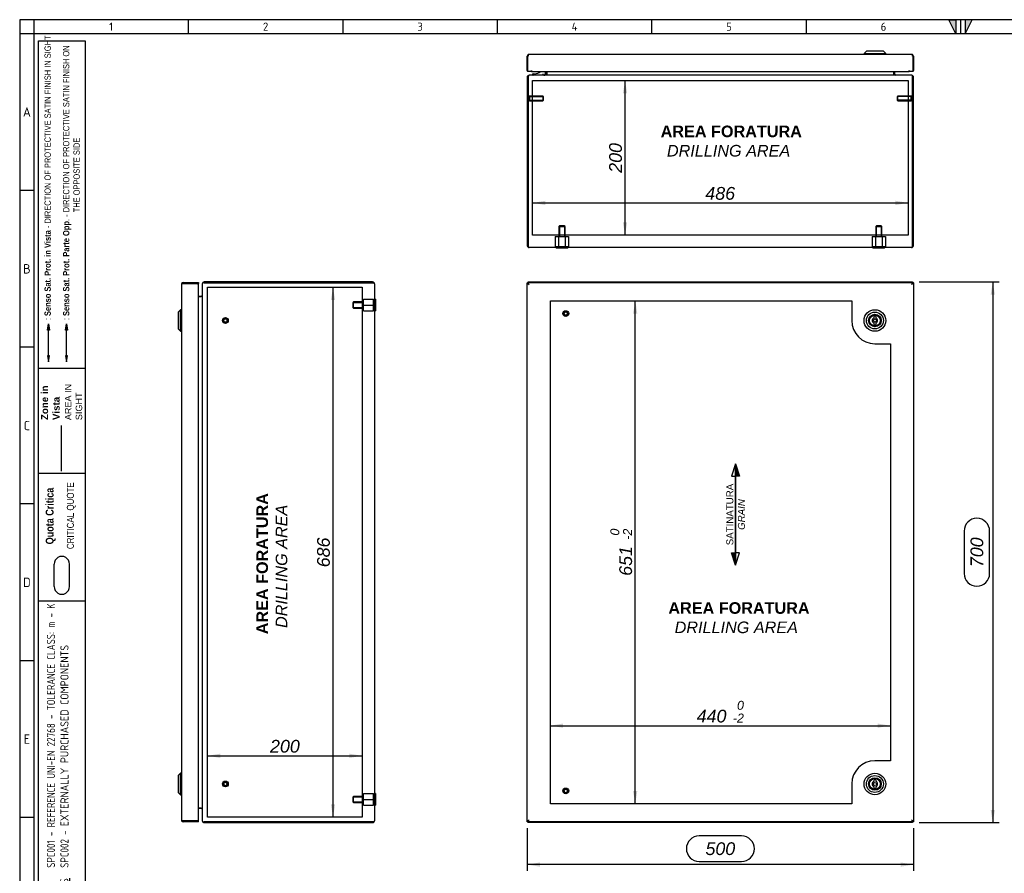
# Model space of a CAD drawing. Extents: x 6 to 412, y 11 to 288.
# Tile 2 of 3: x 6 to 219, y 103 to 288. Entities that reach past the tile are written whole.
import ezdxf
from ezdxf.enums import TextEntityAlignment as Align
from ezdxf.lldxf.tags import DXFTag

# ---------------------------------------------------------------- set-up
doc = ezdxf.new("R2010")
doc.units = 0
doc.layers.get('0').update_dxf_attribs({"linetype": 'CONTINUOUS'})
for name, color, linetype in [('_TRANSLATION', 7, 'CONTINUOUS'), ('AE00417_01', 7, 'CONTINUOUS'), ('C0000000', 7, 'CONTINUOUS'), ('C0000000_04', 7, 'CONTINUOUS'), ('C0000000_05', 7, 'CONTINUOUS'), ('C0000000_19', 7, 'CONTINUOUS'), ('C0000000_37', 7, 'CONTINUOUS'), ('DEFAULT', 7, 'CONTINUOUS'), ('SERRATURA_INF', 7, 'CONTINUOUS'), ('SERRATURA_SUP', 7, 'CONTINUOUS')]:
    doc.layers.add(name, color=color, linetype=linetype)
doc.styles.add('SEACAD_ARIAL', font='arial.ttf')
doc.styles.add('SEACAD_ARIALI', font='ariali.ttf')
doc.styles.add('SEACAD_SOLID_EDGE_ANSI', font='seans.ttf', dxfattribs={"width": 0.9})
tags = doc.linetypes.add('CENTER2', pattern=[28.575, 19.05, -3.175, 3.175, -3.175]).pattern_tags.tags
tags[10:11] = [DXFTag(74, 4), DXFTag(75, 0), DXFTag(340, '0'), DXFTag(46, 0.0), DXFTag(50, 0.0), DXFTag(44, 0.0), DXFTag(45, 0.0)]
tags[8:9] = [DXFTag(74, 4), DXFTag(75, 0), DXFTag(340, '0'), DXFTag(46, 0.0), DXFTag(50, 0.0), DXFTag(44, 0.0), DXFTag(45, 0.0)]
tags[6:7] = [DXFTag(74, 4), DXFTag(75, 0), DXFTag(340, '0'), DXFTag(46, 0.0), DXFTag(50, 0.0), DXFTag(44, 0.0), DXFTag(45, 0.0)]
tags[4:5] = [DXFTag(74, 4), DXFTag(75, 0), DXFTag(340, '0'), DXFTag(46, 0.0), DXFTag(50, 0.0), DXFTag(44, 0.0), DXFTag(45, 0.0)]
tags = doc.linetypes.add('DASHDOT2', pattern=[12.7, 6.35, -3.175, 0, -3.175]).pattern_tags.tags
tags[10:11] = [DXFTag(74, 4), DXFTag(75, 0), DXFTag(340, '0'), DXFTag(46, 0.0), DXFTag(50, 0.0), DXFTag(44, 0.0), DXFTag(45, 0.0)]
tags[8:9] = [DXFTag(74, 4), DXFTag(75, 0), DXFTag(340, '0'), DXFTag(46, 0.0), DXFTag(50, 0.0), DXFTag(44, 0.0), DXFTag(45, 0.0)]
tags[6:7] = [DXFTag(74, 4), DXFTag(75, 0), DXFTag(340, '0'), DXFTag(46, 0.0), DXFTag(50, 0.0), DXFTag(44, 0.0), DXFTag(45, 0.0)]
tags[4:5] = [DXFTag(74, 4), DXFTag(75, 0), DXFTag(340, '0'), DXFTag(46, 0.0), DXFTag(50, 0.0), DXFTag(44, 0.0), DXFTag(45, 0.0)]
tags = doc.linetypes.add('HIDDEN2', pattern=[4.7625, 3.175, -1.5875]).pattern_tags.tags
tags[6:7] = [DXFTag(74, 4), DXFTag(75, 0), DXFTag(340, '0'), DXFTag(46, 0.0), DXFTag(50, 0.0), DXFTag(44, 0.0), DXFTag(45, 0.0)]
tags[4:5] = [DXFTag(74, 4), DXFTag(75, 0), DXFTag(340, '0'), DXFTag(46, 0.0), DXFTag(50, 0.0), DXFTag(44, 0.0), DXFTag(45, 0.0)]
doc.dimstyles.new('ISO', dxfattribs={"dimtxt": 2.75, "dimasz": 2.75, "dimexe": 1.375, "dimexo": 1.375, "dimgap": 0.6875, "dimtad": 1, "dimdec": 1, "dimlfac": 6, "dimtxsty": 'SEACAD_ARIAL', "dimsah": 1, "dimcen": 1.375, "dimadec": 1, "dimazin": 3, "dimtfac": 0.7, "dimtdec": 3, "dimtmove": 0, "dimatfit": 3})

# ---------------------------------------------------------------- blocks, each defined once
blk = doc.blocks.new('SE')
at = {"layer": 'AE00417_01', "color": 7, "linetype": 'HIDDEN2'}
for centre, radius in [((124.01, 224.18), 0.625), ((124.01, 224.18), 0.5), ((124.01, 224.18), 0.417), ((124.01, 224.18), 0.375), ((124.01, 121.18), 0.625), ((124.01, 121.18), 0.5), ((124.01, 121.18), 0.417), ((124.01, 121.18), 0.375)]:
    blk.add_circle(centre, radius, dxfattribs=at)
for centre in [(124.01, 224.18), (124.01, 121.18)]:
    blk.add_arc(centre, 0.398, 75, 15, dxfattribs=at)
at = {"layer": 'C0000000_19', "color": 7, "linetype": 'CONTINUOUS'}
for p, q in [((115.68, 230.81), (115.75, 230.78)), ((115.68, 230.81), (115.75, 230.81)), ((115.68, 230.61), (115.68, 230.81)), ((115.97, 230.85), (115.88, 231.01)), ((115.88, 231.01), (115.88, 230.85)), ((115.88, 231.01), (198.81, 231.01)), ((198.81, 231.01), (198.73, 230.85)), ((198.81, 231.01), (198.81, 230.85)), ((198.95, 230.78), (199.01, 230.81)), ((199.01, 230.81), (198.95, 230.81)), ((199.01, 230.81), (199.01, 114.55)), ((115.68, 114.55), (115.68, 114.75)), ((115.75, 114.58), (115.68, 114.55)), ((115.68, 114.55), (115.75, 114.55)), ((115.88, 114.35), (115.97, 114.51)), ((115.88, 114.35), (115.88, 114.51)), ((198.81, 114.35), (115.88, 114.35)), ((198.73, 114.51), (198.81, 114.35)), ((198.81, 114.35), (198.81, 114.51)), ((199.01, 114.55), (198.95, 114.58)), ((199.01, 114.55), (198.95, 114.55))]:
    blk.add_line(p, q, dxfattribs=at)
at = {"layer": 'C0000000_37', "color": 7, "linetype": 'CONTINUOUS'}
for p, q in [((115.68, 230.61), (115.88, 230.61)), ((115.68, 114.75), (115.68, 230.61)), ((115.75, 230.85), (115.75, 230.65)), ((115.75, 230.85), (115.91, 230.85)), ((115.75, 230.65), (115.91, 230.65)), ((115.88, 230.61), (116.1, 230.43)), ((115.94, 230.61), (115.88, 230.61)), ((115.88, 230.61), (115.88, 230.61)), ((115.88, 230.61), (115.88, 230.61)), ((115.91, 230.85), (115.91, 230.65)), ((115.91, 230.85), (198.78, 230.85)), ((115.91, 230.65), (116.1, 230.43)), ((116.08, 230.44), (116.08, 230.45)), ((198.78, 230.65), (198.6, 230.43)), ((198.81, 230.61), (198.6, 230.43)), ((198.61, 230.45), (198.61, 230.44)), ((198.75, 230.61), (198.81, 230.61)), ((198.78, 230.85), (198.78, 230.65)), ((198.78, 230.85), (198.95, 230.85)), ((198.78, 230.65), (198.95, 230.65)), ((199.01, 230.61), (198.81, 230.61)), ((198.81, 230.61), (198.81, 230.61)), ((198.81, 230.61), (198.81, 230.61)), ((198.95, 230.85), (198.95, 230.65)), ((199.01, 230.61), (199.01, 114.75)), ((115.68, 114.75), (115.88, 114.75)), ((115.75, 114.51), (115.75, 114.71)), ((115.91, 114.71), (115.75, 114.71)), ((115.88, 114.75), (116.1, 114.93)), ((115.94, 114.75), (115.88, 114.75)), ((115.88, 114.75), (115.88, 114.75)), ((115.88, 114.75), (115.88, 114.75)), ((115.91, 114.71), (116.1, 114.93)), ((115.91, 114.51), (115.91, 114.71)), ((116.08, 114.91), (116.08, 114.92)), ((198.78, 114.71), (198.6, 114.93)), ((198.81, 114.75), (198.6, 114.93)), ((198.61, 114.92), (198.61, 114.91)), ((198.75, 114.75), (198.81, 114.75)), ((198.78, 114.51), (198.78, 114.71)), ((198.95, 114.71), (198.78, 114.71)), ((199.01, 114.75), (198.81, 114.75)), ((198.81, 114.75), (198.81, 114.75)), ((198.81, 114.75), (198.81, 114.75)), ((198.95, 114.51), (198.95, 114.71)), ((115.91, 114.51), (115.75, 114.51)), ((198.78, 114.51), (115.91, 114.51)), ((198.95, 114.51), (198.78, 114.51))]:
    blk.add_line(p, q, dxfattribs=at)
at = {"layer": 'C0000000_37', "color": 7, "linetype": 'CENTER2'}
for p, q in [((120.68, 226.93), (185.68, 226.93)), ((120.68, 118.43), (120.68, 226.93)), ((185.68, 226.93), (185.68, 222.68)), ((190.68, 217.68), (194.01, 217.68)), ((194.01, 217.68), (194.01, 127.68)), ((194.01, 127.68), (190.68, 127.68)), ((185.68, 122.68), (185.68, 118.43)), ((185.68, 118.43), (120.68, 118.43))]:
    blk.add_line(p, q, dxfattribs=at)
for centre, start, end in [((190.68, 222.68), 180, 270), ((190.68, 122.68), 90, 180)]:
    blk.add_arc(centre, 5, start, end, dxfattribs=at)
at = {"layer": 'SERRATURA_INF', "color": 7, "linetype": 'CONTINUOUS'}
for p, q in [((190.43, 123.43), (190.43, 123.21)), ((190.93, 123.21), (190.93, 123.43)), ((190.43, 122.15), (190.43, 121.93)), ((190.93, 121.93), (190.93, 122.15))]:
    blk.add_line(p, q, dxfattribs=at)
for radius in [2.33, 1.83, 1.36, 1.33, 1.17, 0.333]:
    blk.add_circle((190.68, 122.68), radius, dxfattribs=at)
for centre, radius, start, end in [((190.68, 122.68), 0.583, 115.3769, 244.6231), ((190.68, 123.43), 0.25, 0, 180), ((190.68, 122.68), 0.583, 295.3769, 64.6231), ((190.68, 121.93), 0.25, 180, 0)]:
    blk.add_arc(centre, radius, start, end, dxfattribs=at)
at = {"layer": 'SERRATURA_SUP', "color": 7, "linetype": 'CONTINUOUS'}
for p, q in [((190.43, 223.43), (190.43, 223.21)), ((190.93, 223.21), (190.93, 223.43)), ((190.43, 222.15), (190.43, 221.93)), ((190.93, 221.93), (190.93, 222.15))]:
    blk.add_line(p, q, dxfattribs=at)
for radius in [2.33, 1.83, 1.36, 1.33, 1.17, 0.333]:
    blk.add_circle((190.68, 222.68), radius, dxfattribs=at)
for centre, radius, start, end in [((190.68, 222.68), 0.583, 115.3769, 244.6231), ((190.68, 223.43), 0.25, 0, 180), ((190.68, 222.68), 0.583, 295.3769, 64.6231), ((190.68, 221.93), 0.25, 180, 0)]:
    blk.add_arc(centre, radius, start, end, dxfattribs=at)
blk = doc.blocks.new('SE1')
at = {"layer": 'AE00417_01', "color": 7, "linetype": 'HIDDEN2'}
for p, q in [((116.05, 271.23), (115.88, 271.23)), ((115.88, 269.98), (116.05, 269.98)), ((116.05, 271.23), (116.05, 269.98)), ((116.21, 271.11), (116.21, 270.11)), ((119.09, 271.11), (116.21, 271.11)), ((116.21, 271), (119.19, 271)), ((116.21, 270.21), (119.19, 270.21)), ((116.21, 270.11), (119.09, 270.11)), ((119.09, 271.11), (119.09, 270.11)), ((119.21, 270.98), (119.09, 271.11)), ((119.09, 270.11), (119.21, 270.23)), ((119.21, 270.23), (119.21, 270.98)), ((195.6, 271.11), (195.48, 270.98)), ((195.48, 270.98), (195.48, 270.23)), ((195.48, 270.23), (195.6, 270.11)), ((198.48, 271), (195.5, 271)), ((198.48, 270.21), (195.5, 270.21)), ((195.6, 270.11), (195.6, 271.11)), ((198.48, 271.11), (195.6, 271.11)), ((195.6, 270.11), (198.48, 270.11)), ((198.48, 270.11), (198.48, 271.11)), ((198.65, 269.98), (198.65, 271.23)), ((198.81, 271.23), (198.65, 271.23)), ((198.65, 269.98), (198.81, 269.98))]:
    blk.add_line(p, q, dxfattribs=at)
at = {"layer": 'AE00417_01', "color": 7, "linetype": 'CONTINUOUS'}
for p, q in [((115.88, 271.23), (115.88, 271.23)), ((115.88, 269.98), (115.88, 269.98)), ((198.81, 271.23), (198.81, 271.23)), ((198.81, 269.98), (198.81, 269.98))]:
    blk.add_line(p, q, dxfattribs=at)
at = {"layer": 'AE00417_01', "color": 7, "linetype": 'HIDDEN2'}
for centre, start, end in [((116.13, 271.11), 180, 0), ((116.13, 270.11), 0, 180), ((198.56, 271.11), 180, 0), ((198.56, 270.11), 0, 180)]:
    blk.add_arc(centre, 0.0833, start, end, dxfattribs=at)
at = {"layer": 'C0000000', "color": 7, "linetype": 'CONTINUOUS'}
for p, q in [((119.58, 276.44), (119.58, 275.94)), ((116.83, 275.77), (116.83, 275.77)), ((117, 275.94), (117.31, 275.94)), ((119.08, 275.94), (119.08, 275.61))]:
    blk.add_line(p, q, dxfattribs=at)
for centre, radius, start, end in [((117.31, 277.77), 1.83, 270, 313.235), ((117, 275.77), 0.167, 90, 180), ((117, 275.77), 0.167, 180, 270)]:
    blk.add_arc(centre, radius, start, end, dxfattribs=at)
blk.add_open_spline([(119.25, 275.61), (119.27, 275.61), (119.29, 275.61), (119.33, 275.62), (119.35, 275.62), (119.39, 275.64), (119.41, 275.65), (119.45, 275.67), (119.47, 275.69), (119.51, 275.73), (119.54, 275.77), (119.57, 275.85), (119.58, 275.89), (119.58, 275.94)], degree=3, knots=[0, 0, 0, 0, 0.125, 0.125, 0.25, 0.25, 0.375, 0.375, 0.5, 0.5, 0.75, 0.75, 1, 1, 1, 1], dxfattribs=at)
at = {"layer": 'C0000000_04', "color": 7, "linetype": 'HIDDEN2'}
for p, q in [((122.68, 243.14), (122.51, 242.97)), ((122.51, 242.97), (123.85, 242.97)), ((122.51, 242.97), (122.51, 240.81)), ((122.64, 243.1), (122.64, 240.81)), ((123.68, 243.14), (122.68, 243.14)), ((123.85, 242.97), (123.68, 243.14)), ((123.72, 243.1), (123.72, 240.81)), ((123.85, 240.81), (123.85, 242.97)), ((191.01, 243.14), (190.85, 242.97)), ((190.85, 242.97), (192.18, 242.97)), ((190.85, 242.97), (190.85, 240.81)), ((190.97, 243.1), (190.97, 240.81)), ((192.01, 243.14), (191.01, 243.14)), ((192.18, 242.97), (192.01, 243.14)), ((192.05, 243.1), (192.05, 240.81)), ((192.18, 240.81), (192.18, 242.97)), ((121.74, 240.81), (122.46, 240.81)), ((121.74, 240.81), (121.74, 238.64)), ((122.46, 240.81), (123.9, 240.81)), ((122.46, 240.81), (122.46, 238.64)), ((123.9, 240.81), (124.62, 240.81)), ((123.9, 240.81), (123.9, 238.64)), ((124.62, 240.81), (124.62, 238.64)), ((190.07, 240.81), (190.79, 240.81)), ((190.07, 240.81), (190.07, 238.64)), ((190.79, 240.81), (192.23, 240.81)), ((190.79, 240.81), (190.79, 238.64)), ((192.23, 240.81), (192.96, 240.81)), ((192.23, 240.81), (192.23, 238.64)), ((192.96, 240.81), (192.96, 238.64)), ((121.74, 238.64), (122.46, 238.64)), ((122.46, 238.64), (123.9, 238.64)), ((123.9, 238.64), (124.62, 238.64)), ((190.07, 238.64), (190.79, 238.64)), ((190.79, 238.64), (192.23, 238.64)), ((192.23, 238.64), (192.96, 238.64))]:
    blk.add_line(p, q, dxfattribs=at)
at = {"layer": 'C0000000_05', "color": 7, "linetype": 'CONTINUOUS'}
for p, q in [((121.93, 238.44), (121.93, 238.27)), ((124.43, 238.27), (121.93, 238.27)), ((124.43, 238.27), (124.43, 238.44)), ((190.26, 238.44), (190.26, 238.27)), ((192.76, 238.27), (190.26, 238.27)), ((192.76, 238.27), (192.76, 238.44))]:
    blk.add_line(p, q, dxfattribs=at)
at = {"layer": 'C0000000_19', "color": 7, "linetype": 'CONTINUOUS'}
for p, q in [((119.73, 276.44), (119.73, 275.82)), ((119.93, 276.44), (119.93, 275.82)), ((119.93, 275.82), (119.93, 276.44)), ((194.76, 275.82), (194.76, 276.44)), ((194.76, 276.44), (194.76, 275.82)), ((194.96, 275.82), (194.96, 276.44)), ((115.68, 275.19), (115.68, 238.86)), ((115.88, 275.19), (115.88, 238.86)), ((115.88, 238.86), (115.88, 275.19)), ((116.1, 275.61), (116.1, 275.61)), ((198.6, 275.61), (116.1, 275.61)), ((119.93, 275.82), (119.93, 275.61)), ((194.76, 275.82), (194.76, 275.61)), ((198.6, 275.61), (198.6, 275.61)), ((198.81, 275.19), (198.81, 238.86)), ((198.81, 238.86), (198.81, 275.19)), ((199.01, 238.86), (199.01, 275.19)), ((115.88, 238.5), (115.88, 238.86)), ((115.88, 238.86), (115.88, 238.5)), ((198.6, 238.44), (116.1, 238.44)), ((198.81, 238.86), (198.81, 238.5)), ((198.81, 238.5), (198.81, 238.86))]:
    blk.add_line(p, q, dxfattribs=at)
at = {"layer": 'C0000000_19', "color": 7, "linetype": 'CENTER2'}
for p, q in [((116.85, 241.11), (116.85, 274.44)), ((116.85, 274.44), (197.85, 274.44)), ((197.85, 274.44), (197.85, 241.11)), ((197.85, 241.11), (116.85, 241.11))]:
    blk.add_line(p, q, dxfattribs=at)
at = {"layer": 'C0000000_19', "color": 7, "linetype": 'CONTINUOUS'}
for centre, radius, start, end in [((116.1, 275.19), 0.417, 90, 180), ((119.51, 275.82), 0.217, 270, 0), ((119.51, 275.82), 0.417, 328.6677, 0), ((195.18, 275.82), 0.417, 180, 211.3323), ((195.18, 275.82), 0.217, 180, 270), ((198.6, 275.19), 0.417, 0, 90), ((116.1, 238.86), 0.417, 180, 238.6677), ((116.1, 238.86), 0.417, 238.6677, 270), ((198.6, 238.86), 0.417, 270, 301.3323), ((198.6, 238.86), 0.417, 301.3323, 0)]:
    blk.add_arc(centre, radius, start, end, dxfattribs=at)
for centre, major_axis, ratio, start_param, end_param in [((116.1, 275.19), (0, -0.417), 0.52, 3.141593, 4.712389), ((198.6, 275.19), (0, 0.417), 0.52, 4.712389, 6.283185), ((116.1, 238.86), (0, 0.417), 0.997824, 2.594742, 3.141593), ((198.6, 238.86), (0, 0.417), 0.997824, 3.141593, 3.688444)]:
    blk.add_ellipse(centre, major_axis=major_axis, ratio=ratio, start_param=start_param, end_param=end_param, dxfattribs=at)
at = {"layer": 'C0000000_37', "color": 7, "linetype": 'CONTINUOUS'}
for p, q in [((115.68, 276.64), (115.68, 279.69)), ((115.91, 279.69), (115.75, 279.69)), ((115.75, 279.69), (115.75, 276.44)), ((115.88, 280.04), (115.88, 279.69)), ((115.91, 279.69), (115.91, 280.04)), ((198.6, 280.11), (116.1, 280.11)), ((198.78, 279.69), (198.78, 280.04)), ((198.95, 279.69), (198.78, 279.69)), ((198.81, 280.04), (198.81, 279.69)), ((198.95, 276.44), (198.95, 279.69)), ((199.01, 279.69), (199.01, 276.64)), ((116.6, 276.44), (115.75, 276.44)), ((116.6, 276.44), (116.6, 276.64)), ((116.6, 276.64), (116.6, 276.64)), ((116.6, 276.64), (116.6, 276.64)), ((116.6, 276.64), (116.6, 276.44)), ((116.6, 276.44), (198.1, 276.44)), ((198.1, 276.64), (198.1, 276.64)), ((198.1, 276.44), (198.1, 276.64)), ((198.1, 276.64), (198.1, 276.64)), ((198.1, 276.64), (198.1, 276.44)), ((198.95, 276.44), (198.1, 276.44))]:
    blk.add_line(p, q, dxfattribs=at)
for centre, radius, start, end in [((116.1, 279.69), 0.417, 121.3323, 180), ((116.1, 279.69), 0.417, 90, 121.3323), ((116.1, 279.69), 0.217, 147.7958, 180), ((198.6, 279.69), 0.417, 58.6677, 90), ((198.6, 279.69), 0.217, 0, 32.2042), ((198.6, 279.69), 0.417, 0, 58.6677), ((115.88, 276.64), 0.2, 180, 227.8905), ((198.81, 276.64), 0.2, 312.1095, 0)]:
    blk.add_arc(centre, radius, start, end, dxfattribs=at)
for centre, start_param, end_param in [((116.1, 279.69), 3.141593, 3.688444), ((198.6, 279.69), 2.594742, 3.141593)]:
    blk.add_ellipse(centre, major_axis=(0, -0.417), ratio=0.846154, start_param=start_param, end_param=end_param, dxfattribs=at)
at = {"layer": 'SERRATURA_INF', "color": 7, "linetype": 'CONTINUOUS'}
for p, q in [((188.85, 280.77), (188.35, 280.27)), ((192.51, 280.77), (188.85, 280.77)), ((193.01, 280.27), (192.51, 280.77)), ((188.35, 280.27), (193.01, 280.27)), ((188.35, 280.27), (188.35, 280.11)), ((193.01, 280.11), (193.01, 280.27))]:
    blk.add_line(p, q, dxfattribs=at)
blk = doc.blocks.new('SAT')
at = {"linetype": 'CONTINUOUS'}
for points in [[(-10.97, -1.95), (-8.32, -1.95), (-8.32, -1.11)], [(8.24, -2.03), (8.24, -1.87), (-8.32, -1.87), (-8.32, -2.03)], [(10.89, -1.95), (8.24, -1.95), (8.24, -2.79)]]:
    blk.add_hatch(color=7, dxfattribs=at).paths.add_polyline_path(points)
at = {"color": 7, "linetype": 'CONTINUOUS'}
for p, q in [((-10.97, -1.95), (-8.32, -2.79)), ((-8.32, -2.79), (-8.32, -2.03)), ((10.89, -1.95), (8.24, -1.11)), ((8.24, -1.11), (8.24, -1.87))]:
    blk.add_line(p, q, dxfattribs=at)
for points in [[(-10.97, -1.95), (-8.32, -1.11), (-8.32, -1.95), (-10.97, -1.95)], [(8.24, -2.03), (8.24, -1.87), (-8.32, -1.87), (-8.32, -2.03), (8.24, -2.03)], [(10.89, -1.95), (8.24, -2.79), (8.24, -1.95), (10.89, -1.95)]]:
    blk.add_lwpolyline(points, dxfattribs=at)
at = {"insert": (-0.05, -4), "char_height": 1.5, "width": 16.3187, "attachment_point": 8}
blk.add_mtext('{\\fArial|b0||i0||c0|p34;\\C7;\\H1.5;\\W1.;SATINATURA \\P}{\\fArial|b0||i1||c0|p34;\\C7;\\H1.5;\\W1.;GRAIN\\P}', dxfattribs=at)
blk = doc.blocks.new('SE5')
at = {"layer": 'AE00417_01', "color": 7, "linetype": 'HIDDEN2'}
for centre, radius in [((50.6, 222.68), 0.625), ((50.6, 222.68), 0.5), ((50.6, 222.68), 0.417), ((50.6, 222.68), 0.375), ((50.6, 122.68), 0.625), ((50.6, 122.68), 0.5), ((50.6, 122.68), 0.417), ((50.6, 122.68), 0.375)]:
    blk.add_circle(centre, radius, dxfattribs=at)
for centre in [(50.6, 222.68), (50.6, 122.68)]:
    blk.add_arc(centre, 0.398, 75, 15, dxfattribs=at)
at = {"layer": 'C0000000_04', "color": 7, "linetype": 'HIDDEN2'}
for p, q in [((80.4, 226.01), (80.4, 227.26)), ((80.4, 227.26), (82.57, 227.26)), ((82.57, 226.01), (82.57, 227.26)), ((78.24, 226.68), (78.07, 226.51)), ((78.07, 226.51), (78.07, 225.51)), ((78.07, 225.51), (78.24, 225.35)), ((78.11, 226.55), (80.4, 226.55)), ((78.11, 225.47), (80.4, 225.47)), ((78.24, 225.35), (78.24, 226.68)), ((80.4, 226.68), (78.24, 226.68)), ((78.24, 225.35), (80.4, 225.35)), ((80.4, 224.76), (80.4, 226.01)), ((80.4, 226.01), (82.57, 226.01)), ((82.57, 224.76), (82.57, 226.01)), ((80.4, 224.76), (82.57, 224.76)), ((78.24, 120.01), (78.07, 119.85)), ((78.07, 119.85), (78.07, 118.85)), ((78.11, 119.89), (80.4, 119.89)), ((78.24, 118.68), (78.24, 120.01)), ((80.4, 120.01), (78.24, 120.01)), ((80.4, 119.35), (80.4, 120.6)), ((80.4, 120.6), (82.57, 120.6)), ((80.4, 118.1), (80.4, 119.35)), ((80.4, 119.35), (82.57, 119.35)), ((82.57, 119.35), (82.57, 120.6)), ((82.57, 118.1), (82.57, 119.35)), ((78.07, 118.85), (78.24, 118.68)), ((78.11, 118.81), (80.4, 118.81)), ((78.24, 118.68), (80.4, 118.68)), ((80.4, 118.1), (82.57, 118.1))]:
    blk.add_line(p, q, dxfattribs=at)
at = {"layer": 'C0000000_05', "color": 7, "linetype": 'CONTINUOUS'}
for p, q in [((82.94, 227.26), (82.77, 227.26)), ((82.94, 227.26), (82.94, 224.76)), ((82.77, 224.76), (82.94, 224.76)), ((82.94, 120.6), (82.77, 120.6)), ((82.94, 120.6), (82.94, 118.1)), ((82.77, 118.1), (82.94, 118.1))]:
    blk.add_line(p, q, dxfattribs=at)
at = {"layer": 'C0000000_19', "color": 7, "linetype": 'CONTINUOUS'}
for p, q in [((45.6, 230.6), (45.6, 114.76)), ((45.6, 230.6), (45.6, 230.6)), ((82.35, 231.01), (46.02, 231.01)), ((46.02, 230.81), (82.35, 230.81)), ((82.35, 230.81), (46.02, 230.81)), ((82.35, 230.81), (82.71, 230.81)), ((82.71, 230.81), (82.35, 230.81)), ((82.77, 230.6), (82.77, 114.76)), ((44.77, 227.88), (45.39, 227.88)), ((45.39, 227.88), (44.77, 227.88)), ((45.6, 227.88), (45.39, 227.88)), ((45.39, 117.48), (44.77, 117.48)), ((44.77, 117.48), (45.39, 117.48)), ((45.39, 117.48), (45.6, 117.48)), ((45.6, 114.76), (45.6, 114.76)), ((46.02, 114.55), (82.35, 114.55)), ((82.35, 114.55), (46.02, 114.55)), ((46.02, 114.35), (82.35, 114.35)), ((82.71, 114.55), (82.35, 114.55)), ((82.35, 114.55), (82.71, 114.55))]:
    blk.add_line(p, q, dxfattribs=at)
at = {"layer": 'C0000000_19', "color": 7, "linetype": 'CENTER2'}
for p, q in [((46.77, 229.85), (80.1, 229.85)), ((46.77, 115.51), (46.77, 229.85)), ((80.1, 229.85), (80.1, 115.51)), ((80.1, 115.51), (46.77, 115.51))]:
    blk.add_line(p, q, dxfattribs=at)
at = {"layer": 'C0000000_19', "color": 7, "linetype": 'CONTINUOUS'}
for centre, radius, start, end in [((46.02, 230.6), 0.417, 90, 180), ((82.35, 230.6), 0.417, 31.3323, 90), ((82.35, 230.6), 0.417, 0, 31.3323), ((45.39, 228.1), 0.217, 270, 0), ((45.39, 117.26), 0.217, 0, 90), ((46.02, 114.76), 0.417, 180, 270), ((82.35, 114.76), 0.417, 328.6677, 0), ((82.35, 114.76), 0.417, 270, 328.6677)]:
    blk.add_arc(centre, radius, start, end, dxfattribs=at)
for centre, major_axis, ratio, start_param, end_param in [((46.02, 230.6), (-0.417, 0), 0.52, 4.712389, 6.283185), ((82.35, 230.6), (-0.417, 0), 0.997824, 3.141593, 3.688444), ((46.02, 114.76), (0.417, 0), 0.52, 3.141593, 4.712389), ((82.35, 114.76), (-0.417, 0), 0.997824, 2.594742, 3.141593)]:
    blk.add_ellipse(centre, major_axis=major_axis, ratio=ratio, start_param=start_param, end_param=end_param, dxfattribs=at)
at = {"layer": 'C0000000_37', "color": 7, "linetype": 'CONTINUOUS'}
for p, q in [((41.1, 230.43), (41.1, 114.93)), ((41.16, 230.65), (41.52, 230.65)), ((41.52, 230.61), (41.16, 230.61)), ((41.52, 230.85), (41.52, 230.65)), ((41.52, 230.85), (44.77, 230.85)), ((41.52, 230.65), (44.77, 230.65)), ((44.57, 230.61), (41.52, 230.61)), ((42.65, 230.61), (42.65, 230.65)), ((42.65, 230.65), (43.15, 230.65)), ((44.57, 230.65), (43.15, 230.65)), ((44.57, 230.61), (44.77, 230.61)), ((44.77, 230.85), (44.77, 230.65)), ((44.77, 114.75), (44.77, 230.61)), ((41.52, 114.75), (41.16, 114.75)), ((41.16, 114.71), (41.52, 114.71)), ((41.52, 114.75), (44.57, 114.75)), ((41.52, 114.51), (41.52, 114.71)), ((44.77, 114.71), (41.52, 114.71)), ((42.65, 114.71), (42.65, 114.75)), ((43.15, 114.71), (42.65, 114.71)), ((44.57, 114.71), (43.15, 114.71)), ((44.57, 114.75), (44.77, 114.75)), ((44.77, 114.51), (44.77, 114.71)), ((44.77, 114.51), (41.52, 114.51))]:
    blk.add_line(p, q, dxfattribs=at)
for centre, radius, start, end in [((41.52, 230.43), 0.417, 148.6677, 180), ((41.52, 230.43), 0.417, 90, 148.6677), ((41.52, 230.43), 0.217, 90, 122.2042), ((44.57, 230.65), 0.000333, 270, 90), ((44.57, 230.65), 0.2, 350.5187, 0.0953), ((41.52, 114.93), 0.417, 180, 211.3323), ((41.52, 114.93), 0.417, 211.3323, 270), ((41.52, 114.93), 0.217, 237.7958, 270), ((44.57, 114.71), 0.000333, 270, 90), ((44.57, 114.71), 0.2, 359.9047, 9.4813)]:
    blk.add_arc(centre, radius, start, end, dxfattribs=at)
for centre, start_param, end_param in [((41.52, 230.43), 2.594742, 3.141593), ((41.52, 114.93), 3.141593, 3.688444)]:
    blk.add_ellipse(centre, major_axis=(0.417, 0), ratio=0.846154, start_param=start_param, end_param=end_param, dxfattribs=at)
at = {"layer": 'SERRATURA_INF', "color": 7, "linetype": 'CONTINUOUS'}
for p, q in [((40.94, 125.01), (40.44, 124.51)), ((40.44, 124.51), (40.44, 120.85)), ((40.94, 120.35), (40.94, 125.01)), ((41.1, 125.01), (40.94, 125.01)), ((40.44, 120.85), (40.94, 120.35)), ((40.94, 120.35), (41.1, 120.35))]:
    blk.add_line(p, q, dxfattribs=at)
at = {"layer": 'SERRATURA_SUP', "color": 7, "linetype": 'CONTINUOUS'}
for p, q in [((40.94, 225.01), (40.44, 224.51)), ((40.44, 224.51), (40.44, 220.85)), ((40.94, 220.35), (40.94, 225.01)), ((41.1, 225.01), (40.94, 225.01)), ((40.44, 220.85), (40.94, 220.35)), ((40.94, 220.35), (41.1, 220.35))]:
    blk.add_line(p, q, dxfattribs=at)
blk = doc.blocks.new('DMBLK105')
at = {"layer": '_TRANSLATION', "linetype": 'CONTINUOUS'}
for points in [[(119.6, 248.52), (116.85, 248.06), (119.6, 247.6)], [(195.1, 248.52), (195.1, 247.6), (197.85, 248.06)]]:
    blk.add_hatch(color=7, dxfattribs=at).paths.add_polyline_path(points)
at = {"layer": '_TRANSLATION', "color": 7, "linetype": 'CONTINUOUS'}
blk.add_line((116.85, 248.06), (197.85, 248.06), dxfattribs=at)
at = {"layer": '_TRANSLATION', "color": 7, "linetype": 'CONTINUOUS', "style": 'SEACAD_ARIALI'}
blk.add_text('486', height=2.75, dxfattribs=at).set_placement((154.11, 251.49), align=Align.TOP_LEFT)
blk = doc.blocks.new('DMBLK107')
at = {"layer": '_TRANSLATION', "linetype": 'CONTINUOUS'}
for points in [[(216.56, 228.26), (216.1, 231.01), (215.65, 228.26)], [(216.56, 117.1), (215.65, 117.1), (216.1, 114.35)]]:
    blk.add_hatch(color=7, dxfattribs=at).paths.add_polyline_path(points)
at = {"layer": '_TRANSLATION', "color": 7, "linetype": 'CONTINUOUS'}
for p, q in [((200.19, 231.01), (217.48, 231.01)), ((216.1, 231.01), (216.1, 114.35)), ((209.92, 177.26), (209.92, 168.1)), ((215.42, 168.1), (215.42, 177.26)), ((200.19, 114.35), (217.48, 114.35))]:
    blk.add_line(p, q, dxfattribs=at)
for centre, start, end in [((212.67, 177.26), 0, 180), ((212.67, 168.1), 180, 0)]:
    blk.add_arc(centre, 2.75, start, end, dxfattribs=at)
at = {"layer": '_TRANSLATION', "color": 7, "linetype": 'CONTINUOUS', "style": 'SEACAD_ARIALI'}
blk.add_text('700', height=2.75, rotation=90, dxfattribs=at).set_placement((211.29, 169.47), align=Align.TOP_LEFT)
blk = doc.blocks.new('DMBLK108')
at = {"layer": '_TRANSLATION', "linetype": 'CONTINUOUS'}
for points in [[(118.43, 104.83), (118.43, 105.75), (115.68, 105.29)], [(196.26, 104.83), (199.01, 105.29), (196.26, 105.75)]]:
    blk.add_hatch(color=7, dxfattribs=at).paths.add_polyline_path(points)
at = {"layer": '_TRANSLATION', "color": 7, "linetype": 'CONTINUOUS'}
for p, q in [((115.68, 113.17), (115.68, 103.91)), ((199.01, 113.17), (199.01, 103.91)), ((161.93, 111.47), (152.76, 111.47)), ((199.01, 105.29), (115.68, 105.29)), ((152.76, 105.97), (161.93, 105.97))]:
    blk.add_line(p, q, dxfattribs=at)
for centre, start, end in [((152.76, 108.72), 90, 270), ((161.93, 108.72), 270, 90)]:
    blk.add_arc(centre, 2.75, start, end, dxfattribs=at)
at = {"layer": '_TRANSLATION', "color": 7, "linetype": 'CONTINUOUS', "style": 'SEACAD_ARIALI'}
blk.add_text('500', height=2.75, dxfattribs=at).set_placement((154.14, 110.1), align=Align.TOP_LEFT)
blk = doc.blocks.new('DMBLK111')
at = {"layer": '_TRANSLATION', "linetype": 'CONTINUOUS'}
for points in [[(139.44, 224.18), (138.99, 226.93), (138.53, 224.18)], [(139.44, 121.18), (138.53, 121.18), (138.99, 118.43)]]:
    blk.add_hatch(color=7, dxfattribs=at).paths.add_polyline_path(points)
at = {"layer": '_TRANSLATION', "color": 7, "linetype": 'CONTINUOUS'}
blk.add_line((138.99, 118.43), (138.99, 226.93), dxfattribs=at)
at = {"layer": '_TRANSLATION', "color": 7, "linetype": 'CONTINUOUS', "style": 'SEACAD_ARIALI'}
for s, height, p in [('0', 1.93, (133.62, 176.28)), ('-2', 1.925, (136.37, 175.38)), ('651', 2.75, (135.55, 167.59))]:
    blk.add_text(s, height=height, rotation=90, dxfattribs=at).set_placement(p, align=Align.TOP_LEFT)
blk = doc.blocks.new('DMBLK112')
at = {"layer": '_TRANSLATION', "linetype": 'CONTINUOUS'}
for points in [[(73.35, 227.1), (74.26, 227.1), (73.81, 229.85)], [(73.35, 118.26), (73.81, 115.51), (74.26, 118.26)]]:
    blk.add_hatch(color=7, dxfattribs=at).paths.add_polyline_path(points)
at = {"layer": '_TRANSLATION', "color": 7, "linetype": 'CONTINUOUS'}
blk.add_line((73.81, 115.51), (73.81, 229.85), dxfattribs=at)
at = {"layer": '_TRANSLATION', "color": 7, "linetype": 'CONTINUOUS', "style": 'SEACAD_ARIALI'}
blk.add_text('686', height=2.75, rotation=90, dxfattribs=at).set_placement((70.37, 169.44), align=Align.TOP_LEFT)
blk = doc.blocks.new('DMBLK113')
at = {"layer": '_TRANSLATION', "linetype": 'CONTINUOUS'}
for points in [[(49.52, 129.22), (46.77, 128.76), (49.52, 128.3)], [(77.35, 129.22), (77.35, 128.3), (80.1, 128.76)]]:
    blk.add_hatch(color=7, dxfattribs=at).paths.add_polyline_path(points)
at = {"layer": '_TRANSLATION', "color": 7, "linetype": 'CONTINUOUS'}
blk.add_line((46.77, 128.76), (80.1, 128.76), dxfattribs=at)
at = {"layer": '_TRANSLATION', "color": 7, "linetype": 'CONTINUOUS', "style": 'SEACAD_ARIALI'}
blk.add_text('200', height=2.75, dxfattribs=at).set_placement((60.23, 132.2), align=Align.TOP_LEFT)
blk = doc.blocks.new('DMBLK114')
at = {"layer": '_TRANSLATION', "linetype": 'CONTINUOUS'}
for points in [[(123.43, 135.72), (120.68, 135.26), (123.43, 134.8)], [(191.26, 135.72), (191.26, 134.8), (194.01, 135.26)]]:
    blk.add_hatch(color=7, dxfattribs=at).paths.add_polyline_path(points)
at = {"layer": '_TRANSLATION', "color": 7, "linetype": 'CONTINUOUS'}
blk.add_line((120.68, 135.26), (194.01, 135.26), dxfattribs=at)
at = {"layer": '_TRANSLATION', "color": 7, "linetype": 'CONTINUOUS', "style": 'SEACAD_ARIALI'}
for s, height, p in [('0', 1.93, (160.94, 140.62)), ('440', 2.75, (152.25, 138.7)), ('-2', 1.925, (160.04, 137.87))]:
    blk.add_text(s, height=height, dxfattribs=at).set_placement(p, align=Align.TOP_LEFT)
blk = doc.blocks.new('DMBLK119')
at = {"layer": '_TRANSLATION', "linetype": 'CONTINUOUS'}
for points in [[(137.25, 271.69), (136.8, 274.44), (136.34, 271.69)], [(137.25, 243.86), (136.34, 243.86), (136.8, 241.11)]]:
    blk.add_hatch(color=7, dxfattribs=at).paths.add_polyline_path(points)
at = {"layer": '_TRANSLATION', "color": 7, "linetype": 'CONTINUOUS'}
blk.add_line((136.8, 241.11), (136.8, 274.44), dxfattribs=at)
at = {"layer": '_TRANSLATION', "color": 7, "linetype": 'CONTINUOUS', "style": 'SEACAD_ARIALI'}
blk.add_text('200', height=2.75, rotation=90, dxfattribs=at).set_placement((133.36, 254.56), align=Align.TOP_LEFT)

msp = doc.modelspace()

# ---------------------------------------------------------------- hatches: boundary and pattern name
at = {"linetype": 'CONTINUOUS'}
for points in [[(208.154, 287.588), (206.639, 287.588), (208.154, 284.56)], [(210.173, 287.588), (210.173, 284.56), (211.687, 287.588)], [(12.243, 220.628), (12.68, 220.628), (12.461, 221.936)], [(16.101, 220.628), (16.537, 220.628), (16.319, 221.936)], [(12.243, 215.067), (12.461, 213.759), (12.68, 215.067)], [(16.101, 215.067), (16.319, 213.759), (16.537, 215.067)]]:
    msp.add_hatch(color=7, dxfattribs=at).paths.add_polyline_path(points)

# ---------------------------------------------------------------- linework, layer by layer
at = {"color": 7, "linetype": 'CONTINUOUS'}
for p, q in [((6.234, 287.588), (6.234, 10.959)), ((412.092, 287.588), (6.234, 287.588)), ((42.58, 287.588), (42.58, 284.56)), ((75.897, 287.588), (75.897, 284.56)), ((109.213, 287.588), (109.213, 284.56)), ((142.53, 287.588), (142.53, 284.56)), ((175.847, 287.588), (175.847, 284.56)), ((209.163, 287.588), (209.163, 284.56)), ((9.263, 250.738), (6.234, 250.738)), ((12.461, 215.067), (12.461, 220.628)), ((9.263, 216.917), (6.234, 216.917)), ((20.369, 212.348), (10.273, 212.348)), ((20.369, 189.648), (10.273, 189.648)), ((20.369, 189.648), (10.273, 189.648)), ((9.263, 183.095), (6.234, 183.095)), ((13.69, 165.299), (13.69, 170.107)), ((16.961, 165.299), (16.961, 170.107)), ((20.369, 162.148), (10.273, 162.148)), ((9.263, 149.274), (6.234, 149.274)), ((9.263, 115.452), (6.234, 115.452))]:
    msp.add_line(p, q, dxfattribs=at)
at = {"color": 7, "linetype": 'HIDDEN2'}
msp.add_line((16.319, 215.067), (16.319, 220.628), dxfattribs=at)
at = {"color": 7, "linetype": 'DASHDOT2'}
msp.add_line((15.278, 190.21), (15.278, 200.023), dxfattribs=at)
at = {"color": 7, "linetype": 'CONTINUOUS'}
for points in [[(208.154, 287.588), (208.154, 284.56), (206.639, 287.588), (208.154, 287.588)], [(210.173, 287.588), (210.173, 284.56), (211.687, 287.588), (210.173, 287.588)], [(12.243, 220.628), (12.461, 221.936), (12.68, 220.628), (12.243, 220.628)], [(16.101, 220.628), (16.319, 221.936), (16.537, 220.628), (16.101, 220.628)], [(12.243, 215.067), (12.461, 213.759), (12.68, 215.067), (12.243, 215.067)], [(16.101, 215.067), (16.319, 213.759), (16.537, 215.067), (16.101, 215.067)]]:
    msp.add_lwpolyline(points, dxfattribs=at)
at = {"layer": 'DEFAULT', "color": 7, "linetype": 'CONTINUOUS'}
for p, q in [((9.263, 287.588), (9.263, 10.959)), ((412.092, 284.56), (6.234, 284.56)), ((10.273, 28.5), (10.273, 283.045)), ((10.273, 283.045), (20.369, 283.045)), ((20.369, 283.045), (20.369, 28.5))]:
    msp.add_line(p, q, dxfattribs=at)
for centre, start, end in [((15.325, 170.155), 358.29915, 181.70085), ((15.325, 165.25), 178.29915, 1.70085)]:
    msp.add_arc(centre, 1.636, start, end, dxfattribs=at)

# ---------------------------------------------------------------- block references
at = {"layer": '_TRANSLATION'}
for name in ['SE1', 'SE5', 'SE']:
    msp.add_blockref(name, (0, 0), dxfattribs=at)
at = {"layer": '_TRANSLATION', "color": 7, "rotation": 90}
msp.add_blockref('SAT', (158.655, 180.871), dxfattribs=at)

# ---------------------------------------------------------------- texts
for s, insert, char_height, width, attachment_point in [('{\\fSolid Edge ANSI|b0||i0||c0|p34;\\C7;\\H1.766793;\\W1.;1}', (25.952, 286.074), 1.76679, 1.98765, 5), ('{\\fSolid Edge ANSI|b0||i0||c0|p34;\\C7;\\H1.766793;\\W1.;2}', (59.268, 285.196), 1.76679, 1.98765, 8), ('{\\fSolid Edge ANSI|b0||i0||c0|p34;\\C7;\\H1.766793;\\W1.;3}', (92.585, 285.196), 1.76679, 1.98765, 8), ('{\\fSolid Edge ANSI|b0||i0||c0|p34;\\C7;\\H1.766793;\\W1.;4}', (125.902, 285.196), 1.76679, 1.98765, 8), ('{\\fSolid Edge ANSI|b0||i0||c0|p34;\\C7;\\H1.766793;\\W1.;5}', (159.218, 285.196), 1.76679, 1.98765, 8), ('{\\fSolid Edge ANSI|b0||i0||c0|p34;\\C7;\\H1.766793;\\W1.;6}', (192.535, 285.196), 1.76679, 1.98765, 8), ('{\\fSolid Edge ANSI|b0||i0||c0|p34;\\C7;\\H2.019192;\\W1.;A}', (7.783, 266.645), 2.01919, 2.2716, 8), ('{\\fSolid Edge ANSI|b0||i0||c0|p34;\\C7;\\H2.019192;\\W1.;B}', (7.787, 232.824), 2.01919, 2.524, 8), ('{\\fSolid Edge ANSI|b0||i0||c0|p34;\\C7;\\H2.019192;\\W1.;C}', (7.785, 199.002), 2.01919, 2.3978, 8), ('{\\fSolid Edge ANSI|b0||i0||c0|p34;\\C7;\\H2.019192;\\W1.;D}', (7.787, 165.181), 2.01919, 2.524, 8), ('{\\fSolid Edge ANSI|b0||i0||c0|p34;\\C7;\\H2.019192;\\W1.;E}', (7.785, 131.359), 2.01919, 2.3978, 8)]:
    msp.add_mtext(s, dxfattribs=dict(insert=insert, char_height=char_height, width=width, attachment_point=attachment_point))
at = {"rotation": 90}
for s, insert, char_height, width, attachment_point in [('{\\fArial Narrow|b0||i0||c0|p34;\\C7;\\H1.35;\\W1.;: }{\\fArial Narrow|b1||i0||c0|p34;\\C7;\\H1.35;\\W1.;Senso Sat. Prot. in Vista }{\\fArial Narrow|b0||i0||c0|p34;\\C7;\\H1.35;\\W1.;- DIRECTION OF PROTECTIVE SATIN FINISH IN SIGHT}', (12.959, 222.755), 1.35, 58.95733, 7), ('{\\fArial Narrow|b0||i0||c0|p34;\\C7;\\H1.35;\\W1.;: }{\\fArial Narrow|b1||i0||c0|p34;\\C7;\\H1.35;\\W1.;Senso Sat. Prot. Parte Opp}{\\fArial Narrow|b0||i0||c0|p34;\\C7;\\H1.35;\\W1.;. - DIRECTION OF PROTECTIVE SATIN FINISH ON\\P}{\\fArial Narrow|b0||i0||c0|p34;\\C7;\\H1.35;\\W1.;                                                    THE OPPOSITE SIDE}', (19.204, 222.761), 1.35, 61.02057, 7), ('{\\fArial|b1||i0||c0|p34;\\C7;\\H1.5;\\W1.;Zone in\\P}{\\fArial|b1||i0||c0|p34;\\C7;\\H1.5;\\W1.;Vista}', (14.878, 201.208), 1.5, 8.0532, 7), ('{\\fArial|b0||i0||c0|p34;\\C7;\\H1.4;\\W1.;AREA IN\\P}{\\fArial|b0||i0||c0|p34;\\C7;\\H1.4;\\W1.;SIGHT}', (19.728, 201.18), 1.4, 8.09917, 7), ('{\\fArial Narrow|b1||i0||c0|p34;\\C7;\\H1.7;\\W1.;Quota Critica}', (14.024, 174.388), 1.7, 12.74726, 7), ('{\\fArial Narrow|b0||i0||c0|p34;\\C7;\\H1.5;\\W1.;CRITICAL QUOTE}', (18.327, 173.363), 1.5, 14.77453, 7), ('{\\fSolid Edge ANSI|b0|i0|c0|p34;\\W0.84600x;\\C7;SPC001 - REFERENCE UNI-EN 22768 - TOLERANCE CLASS: m - K}\\P{\\fSolid Edge ANSI|b0|i0|c0|p34;\\W0.84600x;\\C7;SPC002 - }{\\fSolid Edge ANSI|b0|i0|c0|p34;\\W0.94000x;\\C7;EXTERNALLY PURCHASED COMPONENTS}', (12.101, 104.605), 1.75, 56.68133, 1)]:
    msp.add_mtext(s, dxfattribs=dict(at, insert=insert, char_height=char_height, width=width, attachment_point=attachment_point))
at = {"insert": (12.048, 90.485), "char_height": 1.75, "width": 12.63203, "attachment_point": 1, "rotation": 90, "style": 'SEACAD_SOLID_EDGE_ANSI'}
msp.add_mtext('{\\fSolid Edge ANSI|b0|i0|c0|p34;\\L\\C7;GENERAL}\\P{\\fSolid Edge ANSI|b0|i0|c0|p34;\\L\\C7;TOLERANCES}\\P', dxfattribs=at)
at = {"layer": '_TRANSLATION', "char_height": 3, "width": 34.96354, "attachment_point": 5}
for insert in [(159.119, 261.383), (160.784, 158.547)]:
    msp.add_mtext('{\\fArial|b0||i0||c0|p34;\\C7;\\H3.;\\W1.; }{\\fArial|b1||i0||c0|p34;\\C7;\\H2.5;\\W1.;AREA FORATURA \\P}{\\fArial|b0||i1||c0|p34;\\C7;\\H2.5;\\W1.;DRILLING AREA}', dxfattribs=dict(at, insert=insert))
at = {"layer": '_TRANSLATION', "insert": (60.633, 169.633), "char_height": 3, "width": 34.96354, "attachment_point": 5, "rotation": 90}
msp.add_mtext('{\\fArial|b0||i0||c0|p34;\\C7;\\H3.;\\W1.; }{\\fArial|b1||i0||c0|p34;\\C7;\\H2.5;\\W1.;AREA FORATURA \\P}{\\fArial|b0||i1||c0|p34;\\C7;\\H2.5;\\W1.;DRILLING AREA}', dxfattribs=at)

# ---------------------------------------------------------------- dimensions: what is measured, and where the dimension line sits
at = {"layer": '_TRANSLATION', "color": 7, "linetype": 'CONTINUOUS'}
for base, p1, p2, angle, text, picture, middle in [((136.797, 241.105), (116.846, 241.105), (116.846, 274.438), 90, '\\A1;<>', 'DMBLK119', (136.797, 257.772)), ((116.846, 248.057), (116.846, 241.105), (197.846, 241.105), 0, '\\A1;<>', 'DMBLK105', (157.346, 248.057)), ((73.805, 115.513), (80.102, 115.513), (80.102, 229.847), 90, '\\A1;<>', 'DMBLK112', (73.805, 172.68)), ((216.103, 231.013), (198.812, 231.013), (198.812, 114.347), 270, '\\A1;<>', 'DMBLK107', (216.103, 172.68)), ((138.986, 118.43), (120.679, 118.43), (120.679, 226.93), 90, '\\A1;<>{\\H0.7x; \\S0^ -2;}', 'DMBLK111', (138.986, 172.68)), ((46.769, 128.761), (46.769, 115.513), (80.102, 115.513), 0, '\\A1;<>', 'DMBLK113', (63.435, 128.761))]:
    dim = msp.add_linear_dim(base=base, p1=p1, p2=p2, angle=angle, text=text, dimstyle='ISO', dxfattribs=at)
    dim.commit()
    dim.dimension.update_dxf_attribs({"geometry": picture, "text_midpoint": middle, "dimtype": 161})
for base, p1, p2, text, picture, middle in [((194.012, 135.26), (120.679, 118.43), (194.012, 127.68), '\\A1;<>{\\H0.7x; \\S0^ -2;}', 'DMBLK114', (157.346, 135.26)), ((115.679, 105.287), (199.013, 114.547), (115.679, 114.547), '\\A1;<>', 'DMBLK108', (157.346, 105.287))]:
    dim = msp.add_linear_dim(base=base, p1=p1, p2=p2, text=text, dimstyle='ISO', dxfattribs=at)
    dim.commit()
    dim.dimension.update_dxf_attribs({"geometry": picture, "text_midpoint": middle, "dimtype": 160})

doc.saveas('drawing.dxf')
